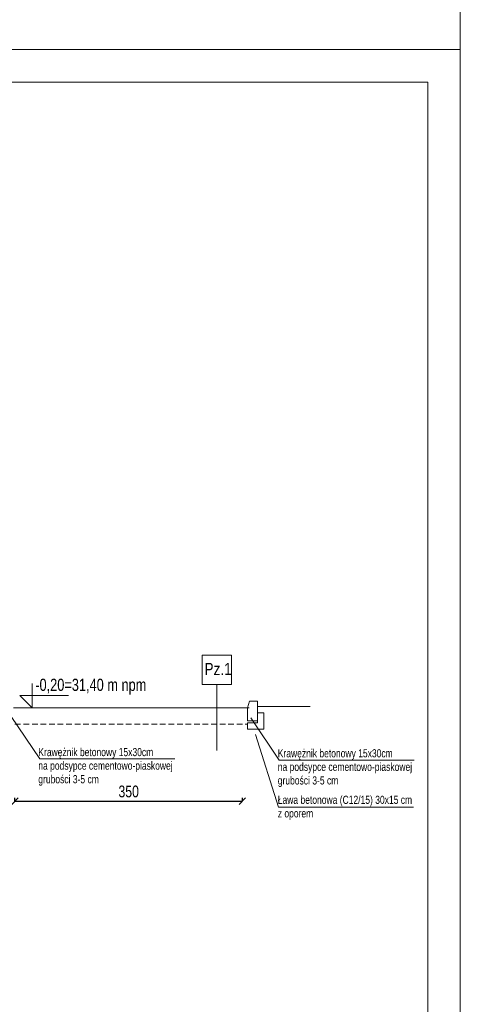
# Model space of a CAD drawing. Header units: inches. Extents: x 43593 to 117387, y -66787 to -26237.
# Tile 205 of 256: x 51315 to 51993, y -33719 to -32206. Entities that reach past the tile are written whole.
import ezdxf
from ezdxf.enums import TextEntityAlignment as Align

# ---------------------------------------------------------------- set-up
doc = ezdxf.new("R2010")
doc.units = ezdxf.units.IN
doc.header["$MEASUREMENT"] = 0
doc.linetypes.add('HIDDEN', pattern=[0.375, 0.25, -0.125])
doc.layers.get('0').update_dxf_attribs({"lineweight": 0})
doc.layers.get('Defpoints').update_dxf_attribs({"lineweight": 0})
for name, color, linetype, lineweight in [('-- przekrój-drew', 3, 'Continuous', 20), ('14.1-przekrój-nawierzchnie', 5, 'Continuous', 20), ('A--tabelka rysunku', 7, 'Continuous', 0), ('A2.1-wymiary', 30, 'Continuous', 0), ('p--koty wysok.', 141, 'Continuous', 0), ('p--przekrój-cienki', 2, 'Continuous', 5), ('p--symbole ścian', 61, 'Continuous', 0)]:
    doc.layers.add(name, color=color, linetype=linetype, lineweight=lineweight)
doc.layers.add('T-przek-konst', color=7, linetype='Continuous')
doc.styles.add('1-100', font='arial.ttf', dxfattribs={"width": 0.75, "height": 18})
doc.styles.add('1-50', font='arial.ttf', dxfattribs={"width": 0.75, "height": 12.5})
doc.styles.get("Standard").update_dxf_attribs({"font": 'arial.ttf', "width": 0.75})
doc.linetypes.add('Teren', pattern='A,1e-06,[1,GRUNT.shx,S=0.01,R=0,X=-0.0001,Y=0],-2', length=2.000001)
doc.dimstyles.new('1-100', dxfattribs={"dimtxt": 18, "dimasz": 10, "dimexe": 5, "dimexo": 5, "dimgap": 0.09, "dimtad": 0, "dimdsep": 46, "dimtxsty": '1-100', "dimblk": 'OBLIQUE', "dimcen": 0.09, "dimadec": 0, "dimazin": 0, "dimtfac": 1, "dimtdec": 4, "dimtix": 1, "dimtofl": 0, "dimtmove": 0, "dimatfit": 3, "dimldrblk": 'OBLIQUE', "dimfxl": 5, "dimfxlon": 1, "dimtvp": 0.7, "dimtolj": 1, "dimtzin": 0, "dimarcsym": 0})

# ---------------------------------------------------------------- blocks, each defined once
blk = doc.blocks.new('kota wykoń')
for p, q in [((0, 25), (0, 0)), ((0, 0), (-12.5, 12.5)), ((-12.5, 12.5), (37.5, 12.5))]:
    blk.add_line(p, q)
at = {"lineweight": 0}
blk.add_line((-2.5, 0), (2.5, 0), dxfattribs=at)
blk = doc.blocks.new('_OBLIQUE')
at = {"color": 0, "linetype": 'ByBlock', "lineweight": -2}
for p, q in [((-0.5, -0.5), (0.5, 0.5)), ((0, 0), (0, 0))]:
    blk.add_line(p, q, dxfattribs=at)
blk = doc.blocks.new('*D2427')
at = {"layer": 'A2.1-wymiary', "color": 0, "linetype": 'Continuous', "lineweight": -2}
for p, q in [((51307.6, -33407.1), (51307.6, -33402.1)), ((51657.6, -33407.1), (51657.6, -33402.1)), ((51307.6, -33407.1), (51657.6, -33407.1))]:
    blk.add_line(p, q, dxfattribs=at)
at = {"layer": 'Defpoints', "color": 0}
for p in [(51307.6, -33412.1), (51657.6, -33407.1), (51657.6, -33412.1)]:
    blk.add_point(p, dxfattribs=at)
at = {"layer": 'A2.1-wymiary', "color": 0, "lineweight": -2, "xscale": 10, "yscale": 10, "zscale": 10, "rotation": 180}
blk.add_blockref('_OBLIQUE', (51307.6, -33407.1), dxfattribs=at)
at = {"layer": 'A2.1-wymiary', "color": 0, "lineweight": -2, "xscale": 10, "yscale": 10, "zscale": 10}
blk.add_blockref('_OBLIQUE', (51657.6, -33407.1), dxfattribs=at)
at = {"layer": 'A2.1-wymiary', "color": 0, "linetype": 'Continuous', "lineweight": 5, "ltscale": 8, "insert": (51482.6, -33392.4), "char_height": 18, "attachment_point": 5, "style": '1-100'}
blk.add_mtext('\\A1;350', dxfattribs=at)

msp = doc.modelspace()

# ---------------------------------------------------------------- linework, layer by layer
at = {"layer": '-- przekrój-drew', "linetype": 'Teren', "ltscale": 25}
msp.add_line((51680.613, -33261.732), (51761.989, -33261.732), dxfattribs=at)
msp.add_lwpolyline([(43592.917, -32251.83), (51992.917, -32251.83), (51992.917, -26311.83), (43592.917, -26311.83)], close=True)
at = {"linetype": 'Continuous', "ltscale": 12}
for points in [[(51553.656, -33342.136), (51345.803, -33342.136), (51302.018, -33277.134)], [(51922.129, -33344.002), (51714.276, -33344.002), (51670.491, -33279)], [(51920.857, -33416.509), (51713.004, -33416.509), (51677.945, -33304.615)]]:
    msp.add_lwpolyline(points, dxfattribs=at)
at = {"layer": '14.1-przekrój-nawierzchnie'}
msp.add_lwpolyline([(51668.522, -33253.616, -0.00757259), (51668.613, -33253.615), (51680.613, -33253.615), (51680.613, -33283.615), (51665.613, -33283.615), (51665.613, -33263.666), (51668.613, -33253.615)], format="xyb", dxfattribs=at)
msp.add_lwpolyline([(51680.613, -33283.615), (51680.613, -33286.615), (51665.445, -33286.615), (51665.445, -33296.615), (51690.445, -33296.615), (51690.445, -33271.615), (51680.613, -33271.615)], dxfattribs=at)
at = {"layer": 'A--tabelka rysunku', "linetype": 'Continuous'}
for points in [[(47792.917, -35221.83), (51992.917, -35221.83), (51992.917, -32251.83), (47792.917, -32251.83)], [(47982.917, -35171.83), (51942.917, -35171.83), (51942.917, -32301.83), (47982.917, -32301.83)]]:
    msp.add_lwpolyline(points, close=True, dxfattribs=at)
at = {"layer": 'p--przekrój-cienki', "linetype": 'Continuous', "ltscale": 35}
msp.add_line((51305.508, -33263.666), (51668, -33263.666), dxfattribs=at)
at = {"layer": 'p--przekrój-cienki', "linetype": 'HIDDEN', "ltscale": 35}
msp.add_line((51307.613, -33288.666), (51665.613, -33288.666), dxfattribs=at)
at = {"layer": 'p--symbole ścian', "lineweight": 9}
msp.add_line((51618.371, -33227.64), (51618.371, -33329.426), dxfattribs=at)
msp.add_lwpolyline([(51595.871, -33227.64), (51640.871, -33227.64), (51640.871, -33182.64), (51595.871, -33182.64)], close=True, dxfattribs=at)

# ---------------------------------------------------------------- block references
at = {"layer": 'p--koty wysok.', "xscale": 1.5, "yscale": 1.5, "zscale": 1.5}
msp.add_blockref('kota wykoń', (51333.86, -33263.666), dxfattribs=at)

# ---------------------------------------------------------------- texts
at = {"layer": 'p--koty wysok.', "insert": (51338.873, -33218.973), "char_height": 18.75, "width": 311.12395, "attachment_point": 1, "style": '1-50'}
msp.add_mtext('-0,20=31,40 m npm', dxfattribs=at)
at = {"layer": 'p--symbole ścian', "lineweight": 9, "width": 0.8}
msp.add_text('Pz.1', height=18.75, dxfattribs=at).set_placement((51620.163, -33194.624), align=Align.TOP_CENTER)
at = {"layer": 'T-przek-konst', "char_height": 12.5, "attachment_point": 4, "rotation": 359.999539, "style": '1-50'}
for s, insert in [('\\pxql;Krawężnik betonowy 15x30cm\\Pna podsypce cementowo-piaskowej \\Pgrubości 3-5 cm', (51343.54, -33354.49)), ('\\pxql;Krawężnik betonowy 15x30cm\\Pna podsypce cementowo-piaskowej \\Pgrubości 3-5 cm', (51712.013, -33356.356)), ('\\pxql;Ława betonowa (C12/15) 30x15 cm\\Pz oporem', (51711.997, -33417.398))]:
    msp.add_mtext(s, dxfattribs=dict(at, insert=insert))

# ---------------------------------------------------------------- dimensions: what is measured, and where the dimension line sits
at = {"layer": 'A2.1-wymiary', "linetype": 'Continuous', "lineweight": 5}
dim = msp.add_linear_dim(base=(51657.613, -33407.129), p1=(51307.613, -33412.129), p2=(51657.613, -33412.129), dimstyle='1-100', override={"dimtxt": 18, "dimtvp": 0.8}, dxfattribs=at)
dim.commit()
dim.dimension.update_dxf_attribs({"geometry": '*D2427', "text_midpoint": (51482.613, -33392.427)})

doc.saveas('drawing.dxf')
